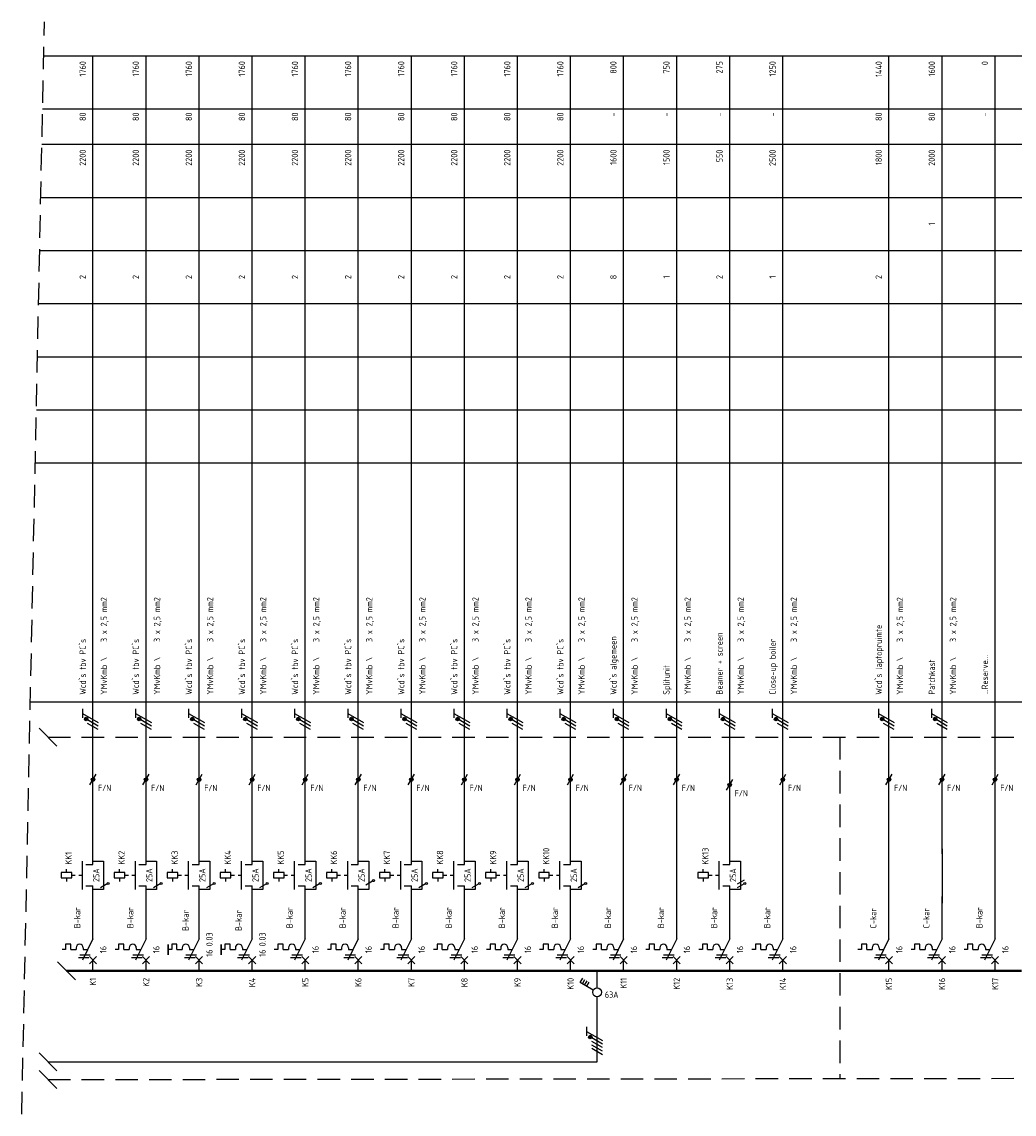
# Model space of a CAD drawing. Extents: x -1224 to 18134, y -20786 to 3554.
# Tile 85 of 88: x 16279 to 16559, y 43 to 352. Entities that reach past the tile are written whole.
import ezdxf
from ezdxf.enums import TextEntityAlignment as Align

# ---------------------------------------------------------------- set-up
doc = ezdxf.new("R2010")
doc.units = 0
doc.linetypes.add('HIDDEN', pattern=[9.525, 6.35, -3.175])
doc.linetypes.add('STABI11', pattern=[2, 1, -1])
doc.layers.get('0').update_dxf_attribs({"linetype": 'CONTINUOUS'})
for name, color, linetype in [('BL$2----', 7, 'CONTINUOUS'), ('E-tekst', 2, 'CONTINUOUS'), ('EL$1----', 3, 'CONTINUOUS'), ('EL$1----_2LK-A07', 3, 'CONTINUOUS'), ('EL$1----_BGLK-A01', 3, 'CONTINUOUS'), ('EL$1----_BGLK-KC', 3, 'CONTINUOUS'), ('kast', 1, 'CONTINUOUS')]:
    doc.layers.add(name, color=color, linetype=linetype)
doc.styles.add('BURO-018', font='ISO.shx', dxfattribs={"height": 1.8})
doc.styles.get("Standard").update_dxf_attribs({"font": 'iso.shx'})

# ---------------------------------------------------------------- blocks, each defined once
blk = doc.blocks.new('L1')
at = {"color": 0, "linetype": 'Continuous'}
for p, q in [((-3, 73.98), (-3, 71.48)), ((-3, 72.73), (1.5, 70.13)), ((1.5, 69.13), (-1.5, 70.87)), ((1.5, 68.13), (-1.5, 69.87))]:
    blk.add_line(p, q, dxfattribs=at)
at = {"color": 0, "linetype": 'Continuous', "const_width": 0.5}
blk.add_lwpolyline([(-1.68, 71.12, 1), (-2.18, 71.12, 1)], format="xyb", close=True, dxfattribs=at)
at = {"color": 0, "linetype": 'Continuous'}
blk.add_circle((-1.93, 71.12), 0.5, dxfattribs=at)
blk = doc.blocks.new('00P')
at = {"color": 0, "linetype": 'Continuous'}
for p, q in [((0, 31), (3, 31)), ((3, 31), (3, 23)), ((3, 23), (0, 23))]:
    blk.add_line(p, q, dxfattribs=at)
blk = doc.blocks.new('HL3')
at = {"color": 0, "linetype": 'Continuous'}
for p, q in [((-3, 6.98), (-3, 4.48)), ((-3, 5.73), (1.5, 3.13)), ((1.5, 2.13), (-1.5, 3.87)), ((1.5, 1.13), (-1.5, 2.87)), ((1.5, 0.13), (-1.5, 1.87)), ((1.5, -0.87), (-1.5, 0.87))]:
    blk.add_line(p, q, dxfattribs=at)
at = {"color": 0, "linetype": 'Continuous', "const_width": 0.5}
blk.add_lwpolyline([(-1.68, 4.12, 1), (-2.18, 4.12, 1)], format="xyb", close=True, dxfattribs=at)
at = {"color": 0, "linetype": 'Continuous'}
blk.add_circle((-1.93, 4.12), 0.5, dxfattribs=at)
blk = doc.blocks.new('B26')
at = {"color": 0, "linetype": 'Continuous'}
for p, q in [((0, 9), (0, 21)), ((-7.75, 7.5), (-7.75, 6)), ((-6.25, 7.5), (-7.75, 7.5)), ((-6.25, 6), (-6.25, 7.5)), ((-4.75, 6.5), (-4.75, 6)), ((0, 9), (-3, 3)), ((-2.75, 6.5), (-2.75, 6)), ((-7.75, 6), (-8.75, 6)), ((-6.25, 6), (-4.75, 6)), ((-4.125, 3.75), (-1.125, 3.75)), ((-3.75, 4.5), (-0.75, 4.5)), ((-2.75, 6), (-1.5, 6)), ((-1, 4), (1, 2)), ((-1, 2), (1, 4)), ((0, 0), (0, 3))]:
    blk.add_line(p, q, dxfattribs=at)
blk.add_arc((-3.75, 6.5), 1, 0, 180, dxfattribs=at)
at = {"color": 1, "style": 'BURO-018'}
blk.add_attdef('E_VRIJ1', (-3.548, 12), '', height=1.8, rotation=90, dxfattribs=at)
at = {"color": 1, "linetype": 'Continuous', "style": 'BURO-018'}
blk.add_attdef('E_IIA', text='', height=1.8, rotation=90, dxfattribs=at).set_placement((2, 6), align=Align.TOP_CENTER)
blk = doc.blocks.new('M2')
at = {"color": 0, "linetype": 'Continuous'}
for p, q in [((-3, 23), (-3, 31)), ((0, 30), (0, 33)), ((-7.5, 27.75), (-7.5, 28.75)), ((-2, 30), (0, 30)), ((-6, 27.75), (-9, 27.75)), ((-9, 27.75), (-9, 26.25)), ((-9, 26.25), (-6, 26.25)), ((-7.5, 26.25), (-7.5, 25.25)), ((-6, 26.25), (-6, 27.75)), ((-6, 27.25), (-6, 27.25)), ((-2, 24), (0, 24)), ((0, 21), (0, 24))]:
    blk.add_line(p, q, dxfattribs=at)
at = {"color": 0, "linetype": 'STABI11'}
blk.add_line((-6, 27), (-3, 27), dxfattribs=at)
at = {"color": 1, "linetype": 'Continuous', "style": 'BURO-018'}
blk.add_attdef('E_VRIJ1', (-6, 30), '', height=1.8, rotation=90, dxfattribs=at)
blk.add_attdef('E_IMS', text='', height=1.8, rotation=90, dxfattribs=at).set_placement((0, 27), align=Align.TOP_CENTER)
blk = doc.blocks.new('b1s')
at = {"color": 0, "linetype": 'Continuous'}
blk.add_line((0, 33), (0, 54), dxfattribs=at)
blk = doc.blocks.new('m1s')
at = {"color": 0, "linetype": 'Continuous'}
blk.add_line((0, 54), (0, 66), dxfattribs=at)
blk = doc.blocks.new('m1')
at = {"color": 0, "linetype": 'Continuous'}
blk.add_line((0, 21), (0, 33), dxfattribs=at)
blk = doc.blocks.new('0302A1_')
at = {"color": 0, "linetype": 'Continuous'}
blk.add_line((-0.87, -1.5), (0.87, 1.5), dxfattribs=at)
at = {"color": 0, "const_width": 0.5}
blk.add_lwpolyline([(-0.25, 0, 1), (0.25, 0, 1)], format="xyb", close=True, dxfattribs=at)
at = {"color": 0, "linetype": 'Continuous'}
blk.add_circle((0, 0), 0.5, dxfattribs=at)
blk = doc.blocks.new('1P')
at = {"color": 0, "linetype": 'Continuous'}
blk.add_line((1.5, 0.87), (-1.5, -0.87), dxfattribs=at)
blk = doc.blocks.new('B26A')
at = {"color": 0, "linetype": 'Continuous'}
for p, q in [((0, 9), (0, 21)), ((-7.75, 7.5), (-7.75, 6)), ((-6.25, 7.5), (-7.75, 7.5)), ((-6.25, 6), (-6.25, 7.5)), ((-4.75, 6.5), (-4.75, 6)), ((0, 9), (-3, 3)), ((-2.75, 6.5), (-2.75, 6)), ((-7.75, 6), (-8.75, 6)), ((-6.25, 6), (-4.75, 6)), ((-4.12, 3.75), (-1.12, 3.75)), ((-3.75, 4.5), (-0.75, 4.5)), ((-2.75, 6), (-1.5, 6)), ((-1, 4), (1, 2)), ((-1, 2), (1, 4)), ((0, 0), (0, 3))]:
    blk.add_line(p, q, dxfattribs=at)
at = {"color": 0, "const_width": 0.5}
blk.add_lwpolyline([(-8.75, 7.5), (-8.75, 4.5)], dxfattribs=at)
at = {"color": 0, "linetype": 'Continuous'}
blk.add_arc((-3.75, 6.5), 1, 0, 180, dxfattribs=at)
at = {"color": 1, "style": 'BURO-018'}
blk.add_attdef('E_VRIJ1', (-2.95, 11.24), '', height=1.8, rotation=90, dxfattribs=at)
at = {"color": 1, "linetype": 'Continuous', "style": 'BURO-018'}
blk.add_attdef('E_IAAN', text='', height=1.8, rotation=90, dxfattribs=at).set_placement((2, 6.9), align=Align.TOP_LEFT)
blk.add_attdef('E_IIA', text='', height=1.8, rotation=90, dxfattribs=at).set_placement((2, 6), align=Align.TOP_RIGHT)

msp = doc.modelspace()

# ---------------------------------------------------------------- linework, layer by layer
at = {"layer": 'BL$2----', "color": 3}
for p, q in [((16524.06, 104.5), (16524.06, 117.67)), ((16539.06, 117.93), (16539.06, 102.6)), ((16554.06, 102.69), (16554.06, 118.86))]:
    msp.add_line(p, q, dxfattribs=at)
at = {"layer": 'EL$1----', "linetype": 'HIDDEN'}
msp.add_line((16278.95, 42.99), (16285.33, 351.6), dxfattribs=at)
at = {"layer": 'EL$1----'}
for p, q in [((16288.88, 146.97), (16283.81, 152.03)), ((16294.09, 80.97), (16289.02, 86.03)), ((16288.88, 55.27), (16283.81, 60.34)), ((16286.34, 57.81), (16441.56, 57.81)), ((16288.88, 50.23), (16283.81, 55.3))]:
    msp.add_line(p, q, dxfattribs=at)
at = {"layer": 'EL$1----', "linetype": 'Continuous'}
for p, q in [((16441.56, 78.75), (16441.56, 83.5)), ((16436.81, 80.16), (16437.51, 81.37)), ((16437.41, 79.81), (16438.11, 81.02)), ((16438.02, 79.46), (16438.72, 80.67)), ((16438.63, 79.11), (16439.33, 80.32)), ((16440.47, 78.04), (16436.81, 80.16)), ((16441.56, 57.81), (16441.56, 76.08))]:
    msp.add_line(p, q, dxfattribs=at)
at = {"layer": 'EL$1----'}
for centre in [(16303.33, 108.16), (16318.33, 108.16), (16333.33, 108.16), (16348.33, 108.16), (16363.33, 108.16), (16378.33, 108.96), (16393.33, 108.16), (16408.33, 108.16), (16423.33, 108.16), (16438.33, 108.16), (16483.33, 108.16)]:
    msp.add_circle(centre, 0.283, dxfattribs=at)
at = {"layer": 'EL$1----', "linetype": 'Continuous'}
msp.add_circle((16441.56, 77.42), 1.25, dxfattribs=at)
at = {"layer": 'EL$1----_2LK-A07', "color": 1}
for p, q in [((16285.13, 342), (16666.39, 342)), ((16284.82, 327), (16666.39, 327)), ((16284.61, 317), (16666.39, 317)), ((16284.3, 302), (16666.39, 302)), ((16283.99, 287), (16666.39, 287)), ((16283.68, 272), (16666.39, 272)), ((16283.37, 257), (16666.39, 257)), ((16283.07, 242), (16666.39, 242)), ((16282.76, 227), (16666.39, 227)), ((16281.36, 159.5), (16666.39, 159.5))]:
    msp.add_line(p, q, dxfattribs=at)
at = {"layer": 'EL$1----_2LK-A07'}
for p, q in [((16299.06, 149.5), (16299.06, 342)), ((16314.06, 149.5), (16314.06, 342)), ((16329.06, 149.5), (16329.06, 342)), ((16344.06, 149.5), (16344.06, 342)), ((16359.06, 149.5), (16359.06, 342)), ((16374.06, 149.5), (16374.06, 342)), ((16389.06, 149.5), (16389.06, 342)), ((16404.06, 149.5), (16404.06, 342)), ((16419.06, 149.5), (16419.06, 342)), ((16434.06, 149.5), (16434.06, 342)), ((16449.06, 149.5), (16449.06, 342)), ((16464.06, 149.5), (16464.06, 342)), ((16479.06, 149.5), (16479.06, 342)), ((16494.06, 149.5), (16494.06, 342)), ((16524.06, 149.5), (16524.06, 342)), ((16539.06, 149.5), (16539.06, 342)), ((16554.06, 149.5), (16554.06, 342))]:
    msp.add_line(p, q, dxfattribs=at)
at = {"layer": 'EL$1----_2LK-A07', "color": 1, "linetype": 'HIDDEN'}
msp.add_line((16286.34, 149.5), (16726.62, 149.5), dxfattribs=at)
at = {"layer": 'EL$1----_2LK-A07'}
for points in [[(16306.56, 83.5, 0.7, 0.7, 0), (16291.56, 83.5, 0.7, 0.7, 0)], [(16321.56, 83.5, 0.7, 0.7, 0), (16306.56, 83.5, 0.7, 0.7, 0)], [(16336.56, 83.5, 0.7, 0.7, 0), (16321.56, 83.5, 0.7, 0.7, 0)], [(16351.56, 83.5, 0.7, 0.7, 0), (16336.56, 83.5, 0.7, 0.7, 0)], [(16366.56, 83.5, 0.7, 0.7, 0), (16351.56, 83.5, 0.7, 0.7, 0)], [(16381.56, 83.5, 0.7, 0.7, 0), (16366.56, 83.5, 0.7, 0.7, 0)], [(16396.56, 83.5, 0.7, 0.7, 0), (16381.56, 83.5, 0.7, 0.7, 0)], [(16411.56, 83.5, 0.7, 0.7, 0), (16396.56, 83.5, 0.7, 0.7, 0)], [(16426.56, 83.5, 0.7, 0.7, 0), (16411.56, 83.5, 0.7, 0.7, 0)], [(16441.56, 83.5, 0.7, 0.7, 0), (16426.56, 83.5, 0.7, 0.7, 0)], [(16456.56, 83.5, 0.7, 0.7, 0), (16441.56, 83.5, 0.7, 0.7, 0)], [(16471.56, 83.5, 0.7, 0.7, 0), (16456.56, 83.5, 0.7, 0.7, 0)], [(16486.56, 83.5, 0.7, 0.7, 0), (16471.56, 83.5, 0.7, 0.7, 0)], [(16501.56, 83.5, 0.7, 0.7, 0), (16486.56, 83.5, 0.7, 0.7, 0)], [(16516.56, 83.5, 0.7, 0.7, 0), (16501.56, 83.5, 0.7, 0.7, 0)], [(16531.56, 83.5, 0.7, 0.7, 0), (16516.56, 83.5, 0.7, 0.7, 0)], [(16546.56, 83.5, 0.7, 0.7, 0), (16531.56, 83.5, 0.7, 0.7, 0)], [(16561.56, 83.5, 0.7, 0.7, 0), (16546.56, 83.5, 0.7, 0.7, 0)]]:
    msp.add_lwpolyline(points, format="xyseb", dxfattribs=at)
at = {"layer": 'EL$1----_BGLK-A01', "color": 1, "linetype": 'HIDDEN'}
msp.add_line((16510.22, 149.5), (16510.22, 53.27), dxfattribs=at)
at = {"layer": 'kast', "color": 1, "linetype": 'HIDDEN'}
msp.add_line((16286.34, 52.77), (16687.56, 53.27), dxfattribs=at)

# ---------------------------------------------------------------- block references
at = {"layer": 'EL$1----'}
for name, p in [('L1', (16299.06, 83.5)), ('L1', (16314.06, 83.5)), ('L1', (16329.06, 83.5)), ('L1', (16344.06, 83.5)), ('L1', (16359.06, 83.5)), ('L1', (16374.06, 83.5)), ('L1', (16389.06, 83.5)), ('L1', (16404.06, 83.5)), ('L1', (16419.06, 83.5)), ('L1', (16434.06, 83.5)), ('L1', (16449.06, 83.5)), ('L1', (16464.06, 83.5)), ('L1', (16479.06, 83.5)), ('L1', (16494.06, 83.5)), ('L1', (16524.06, 83.5)), ('L1', (16539.06, 83.5)), ('0302A1_', (16299.06, 137.5)), ('0302A1_', (16299.06, 137.5)), ('0302A1_', (16299.06, 137.5)), ('0302A1_', (16314.06, 137.5)), ('0302A1_', (16314.06, 137.5)), ('0302A1_', (16314.06, 137.5)), ('0302A1_', (16329.06, 137.5)), ('0302A1_', (16329.06, 137.5)), ('0302A1_', (16329.06, 137.5)), ('0302A1_', (16344.06, 137.5)), ('0302A1_', (16344.06, 137.5)), ('0302A1_', (16344.06, 137.5)), ('0302A1_', (16359.06, 137.5)), ('0302A1_', (16359.06, 137.5)), ('0302A1_', (16359.06, 137.5)), ('0302A1_', (16374.06, 137.5)), ('0302A1_', (16374.06, 137.5)), ('0302A1_', (16374.06, 137.5)), ('0302A1_', (16389.06, 137.5)), ('0302A1_', (16389.06, 137.5)), ('0302A1_', (16389.06, 137.5)), ('0302A1_', (16404.06, 137.5)), ('0302A1_', (16404.06, 137.5)), ('0302A1_', (16404.06, 137.5)), ('0302A1_', (16419.06, 137.5)), ('0302A1_', (16419.06, 137.5)), ('0302A1_', (16419.06, 137.5)), ('0302A1_', (16434.06, 137.5)), ('0302A1_', (16434.06, 137.5)), ('0302A1_', (16434.06, 137.5)), ('0302A1_', (16449.06, 137.5)), ('0302A1_', (16449.06, 137.5)), ('0302A1_', (16449.06, 137.5)), ('0302A1_', (16464.06, 137.5)), ('0302A1_', (16464.06, 137.5)), ('0302A1_', (16464.06, 137.5)), ('0302A1_', (16494.06, 137.5)), ('0302A1_', (16494.06, 137.5)), ('0302A1_', (16494.06, 137.5)), ('0302A1_', (16524.06, 137.5)), ('0302A1_', (16524.06, 137.5)), ('0302A1_', (16524.06, 137.5)), ('0302A1_', (16539.06, 137.5)), ('0302A1_', (16539.06, 137.5)), ('0302A1_', (16539.06, 137.5)), ('0302A1_', (16554.06, 137.5)), ('0302A1_', (16554.06, 137.5)), ('0302A1_', (16554.06, 137.5)), ('0302A1_', (16479.02, 136)), ('0302A1_', (16479.02, 136)), ('0302A1_', (16479.02, 136)), ('00P', (16299.06, 83.5)), ('00P', (16314.06, 83.5)), ('00P', (16329.06, 83.5)), ('00P', (16344.06, 83.5)), ('00P', (16359.06, 83.5)), ('00P', (16374.06, 83.5)), ('00P', (16389.06, 83.5)), ('00P', (16404.06, 83.5)), ('00P', (16419.06, 83.5)), ('00P', (16434.06, 83.5)), ('00P', (16479.06, 83.5)), ('HL3', (16441.56, 60.65))]:
    msp.add_blockref(name, p, dxfattribs=at)
at = {"layer": 'EL$1----', "xscale": 0.6399999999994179, "yscale": 0.6399999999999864, "zscale": 0.6400000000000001}
for p in [(16302.14, 107.47), (16317.14, 107.47), (16332.14, 107.47), (16347.14, 107.47), (16362.14, 107.47), (16377.14, 108.27), (16392.14, 107.47), (16407.14, 107.47), (16422.14, 107.47), (16437.14, 107.47), (16482.14, 108.51), (16482.14, 107.47)]:
    msp.add_blockref('1P', p, dxfattribs=at)
at = {"layer": 'EL$1----_2LK-A07'}
for name, p in [('m1s', (16299.06, 83.5)), ('m1s', (16314.06, 83.5)), ('m1s', (16329.06, 83.5)), ('m1s', (16344.06, 83.5)), ('m1s', (16359.06, 83.5)), ('m1s', (16374.06, 83.5)), ('m1s', (16389.06, 83.5)), ('m1s', (16404.06, 83.5)), ('m1s', (16419.06, 83.5)), ('m1s', (16434.06, 83.5)), ('m1s', (16449.06, 83.5)), ('m1s', (16464.06, 83.5)), ('m1s', (16479.06, 83.5)), ('m1s', (16494.06, 83.5)), ('m1s', (16524.06, 83.5)), ('m1s', (16539.06, 83.5)), ('m1s', (16554.06, 83.5)), ('b1s', (16299.06, 83.5)), ('b1s', (16314.06, 83.5)), ('b1s', (16329.06, 83.5)), ('b1s', (16344.06, 83.5)), ('b1s', (16359.06, 83.5)), ('b1s', (16374.06, 83.5)), ('b1s', (16389.06, 83.5)), ('b1s', (16404.06, 83.5)), ('b1s', (16419.06, 83.5)), ('b1s', (16434.06, 83.5)), ('b1s', (16449.06, 83.5)), ('b1s', (16464.06, 83.5)), ('b1s', (16479.06, 83.5)), ('b1s', (16494.06, 83.5)), ('b1s', (16524.06, 83.5)), ('b1s', (16539.06, 83.5)), ('b1s', (16554.06, 83.5)), ('m1', (16449.06, 83.5)), ('m1', (16464.06, 83.5)), ('m1', (16494.06, 83.5))]:
    msp.add_blockref(name, p, dxfattribs=at)
for name, p, values in [('M2', (16299.06, 83.5), {'E_IMS': '25A', 'E_VRIJ1': 'KK1'}), ('M2', (16314.06, 83.5), {'E_IMS': '25A', 'E_VRIJ1': 'KK2'}), ('M2', (16329.06, 83.5), {'E_IMS': '25A', 'E_VRIJ1': 'KK3'}), ('M2', (16344.06, 83.5), {'E_IMS': '25A', 'E_VRIJ1': 'KK4'}), ('M2', (16359.06, 83.5), {'E_IMS': '25A', 'E_VRIJ1': 'KK5'}), ('M2', (16374.06, 83.5), {'E_IMS': '25A', 'E_VRIJ1': 'KK6'}), ('M2', (16389.06, 83.5), {'E_IMS': '25A', 'E_VRIJ1': 'KK7'}), ('M2', (16404.06, 83.5), {'E_IMS': '25A', 'E_VRIJ1': 'KK8'}), ('M2', (16419.06, 83.5), {'E_IMS': '25A', 'E_VRIJ1': 'KK9'}), ('M2', (16434.06, 83.5), {'E_IMS': '25A', 'E_VRIJ1': 'KK10'}), ('M2', (16479.06, 83.5), {'E_IMS': '25A', 'E_VRIJ1': 'KK13'}), ('B26', (16299.06, 83.5), {'E_IIA': '16', 'E_VRIJ1': 'B-kar'}), ('B26', (16314.06, 83.5), {'E_IIA': '16', 'E_VRIJ1': 'B-kar'}), ('B26', (16359.06, 83.5), {'E_IIA': '16', 'E_VRIJ1': 'B-kar'}), ('B26', (16374.06, 83.5), {'E_IIA': '16', 'E_VRIJ1': 'B-kar'}), ('B26', (16389.06, 83.5), {'E_IIA': '16', 'E_VRIJ1': 'B-kar'}), ('B26', (16404.06, 83.5), {'E_IIA': '16', 'E_VRIJ1': 'B-kar'}), ('B26', (16419.06, 83.5), {'E_IIA': '16', 'E_VRIJ1': 'B-kar'}), ('B26', (16434.06, 83.5), {'E_IIA': '16', 'E_VRIJ1': 'B-kar'}), ('B26', (16449.06, 83.5), {'E_IIA': '16', 'E_VRIJ1': 'B-kar'}), ('B26', (16464.06, 83.5), {'E_IIA': '16', 'E_VRIJ1': 'B-kar'}), ('B26', (16479.06, 83.5), {'E_IIA': '16', 'E_VRIJ1': 'B-kar'}), ('B26', (16494.06, 83.5), {'E_IIA': '16', 'E_VRIJ1': 'B-kar'}), ('B26', (16524.06, 83.5), {'E_IIA': '16', 'E_VRIJ1': 'C-kar'}), ('B26', (16539.06, 83.5), {'E_IIA': '16', 'E_VRIJ1': 'C-kar'}), ('B26', (16554.06, 83.5), {'E_IIA': '16', 'E_VRIJ1': 'B-kar'})]:
    msp.add_blockref(name, p, dxfattribs=at).add_auto_attribs(values)
at = {"layer": 'EL$1----_BGLK-KC'}
for p in [(16329.06, 83.5), (16344.06, 83.5)]:
    msp.add_blockref('B26A', p, dxfattribs=at).add_auto_attribs({'E_IIA': '16', 'E_IAAN': '0.03', 'E_VRIJ1': 'B-kar'})

# ---------------------------------------------------------------- texts
at = {"layer": 'E-tekst', "color": 1, "width": 0.8}
for p in [(16300.52, 134.24), (16315.52, 134.24), (16330.52, 134.24), (16345.52, 134.24), (16360.52, 134.24), (16375.52, 134.24), (16390.52, 134.24), (16405.52, 134.24), (16420.52, 134.24), (16435.52, 134.24), (16450.52, 134.24), (16465.52, 134.24), (16495.52, 134.24), (16525.52, 134.24), (16540.52, 134.24), (16555.52, 134.24), (16480.48, 132.74)]:
    msp.add_text('F/N', height=1.8, dxfattribs=at).set_placement(p)
at = {"layer": 'EL$1----', "color": 1, "style": 'BURO-018'}
msp.add_text('63A', height=1.8, dxfattribs=at).set_placement((16445.69, 77.64), align=Align.TOP_CENTER)
at = {"layer": 'EL$1----_2LK-A07', "color": 1, "style": 'BURO-018'}
for s, p in [('1760', (16297.06, 340.5)), ('1760', (16312.06, 340.5)), ('1760', (16327.06, 340.5)), ('1760', (16342.06, 340.5)), ('1760', (16357.06, 340.5)), ('1760', (16372.06, 340.5)), ('1760', (16387.06, 340.5)), ('1760', (16402.06, 340.5)), ('1760', (16417.06, 340.5)), ('1760', (16432.06, 340.5)), ('800', (16447.06, 340.5)), ('750', (16462.06, 340.5)), ('275', (16477.06, 340.5)), ('1250', (16492.06, 340.5)), ('1440', (16522.06, 340.5)), ('1600', (16537.06, 340.5)), ('0', (16552.06, 340.5)), ('80', (16297.06, 326)), ('80', (16312.06, 326)), ('80', (16327.06, 326)), ('80', (16342.06, 326)), ('80', (16357.06, 326)), ('80', (16372.06, 326)), ('80', (16387.06, 326)), ('80', (16402.06, 326)), ('80', (16417.06, 326)), ('80', (16432.06, 326)), ('-', (16447.06, 326)), ('-', (16462.06, 326)), ('-', (16477.06, 326)), ('-', (16492.06, 326)), ('80', (16522.06, 326)), ('80', (16537.06, 326)), ('-', (16552.06, 326)), ('2200', (16297.06, 315.5)), ('2200', (16312.06, 315.5)), ('2200', (16327.06, 315.5)), ('2200', (16342.06, 315.5)), ('2200', (16357.06, 315.5)), ('2200', (16372.06, 315.5)), ('2200', (16387.06, 315.5)), ('2200', (16402.06, 315.5)), ('2200', (16417.06, 315.5)), ('2200', (16432.06, 315.5)), ('1600', (16447.06, 315.5)), ('1500', (16462.06, 315.5)), ('550', (16477.06, 315.5)), ('2500', (16492.06, 315.5)), ('1800', (16522.06, 315.5)), ('2000', (16537.06, 315.5))]:
    msp.add_text(s, height=1.8, rotation=90, dxfattribs=at).set_placement(p, align=Align.RIGHT)
for s, p in [('1', (16537.06, 294.5)), ('2', (16297.06, 279.5)), ('2', (16312.06, 279.5)), ('2', (16327.06, 279.5)), ('2', (16342.06, 279.5)), ('2', (16357.06, 279.5)), ('2', (16372.06, 279.5)), ('2', (16387.06, 279.5)), ('2', (16402.06, 279.5)), ('2', (16417.06, 279.5)), ('2', (16432.06, 279.5)), ('8', (16447.06, 279.5)), ('1', (16462.06, 279.5)), ('2', (16477.06, 279.5)), ('1', (16492.06, 279.5)), ('2', (16522.06, 279.5))]:
    msp.add_text(s, height=1.8, rotation=90, dxfattribs=at).set_placement(p, align=Align.CENTER)
for s, p in [('YMvKmb \\    3 x 2,5 mm2', (16303.06, 161.5)), ('YMvKmb \\    3 x 2,5 mm2', (16318.06, 161.5)), ('YMvKmb \\    3 x 2,5 mm2', (16333.06, 161.5)), ('YMvKmb \\    3 x 2,5 mm2', (16348.06, 161.5)), ('YMvKmb \\    3 x 2,5 mm2', (16363.06, 161.5)), ('YMvKmb \\    3 x 2,5 mm2', (16378.06, 161.5)), ('YMvKmb \\    3 x 2,5 mm2', (16393.06, 161.5)), ('YMvKmb \\    3 x 2,5 mm2', (16408.06, 161.5)), ('YMvKmb \\    3 x 2,5 mm2', (16423.06, 161.5)), ('YMvKmb \\    3 x 2,5 mm2', (16438.06, 161.5)), ('YMvKmb \\    3 x 2,5 mm2', (16453.06, 161.5)), ('YMvKmb \\    3 x 2,5 mm2', (16468.06, 161.5)), ('YMvKmb \\    3 x 2,5 mm2', (16483.06, 161.5)), ('YMvKmb \\    3 x 2,5 mm2', (16498.06, 161.5)), ('YMvKmb \\    3 x 2,5 mm2', (16528.06, 161.5)), ('YMvKmb \\    3 x 2,5 mm2', (16543.06, 161.5)), ('Wcd`s laptopruimte', (16522.06, 161.5)), ('Wcd`s tbv PC`s', (16297.06, 161.5)), ('Wcd`s tbv PC`s', (16312.06, 161.5)), ('Wcd`s tbv PC`s', (16327.06, 161.5)), ('Wcd`s tbv PC`s', (16342.06, 161.5)), ('Wcd`s tbv PC`s', (16357.06, 161.5)), ('Wcd`s tbv PC`s', (16372.06, 161.5)), ('Wcd`s tbv PC`s', (16387.06, 161.5)), ('Wcd`s tbv PC`s', (16402.06, 161.5)), ('Wcd`s tbv PC`s', (16417.06, 161.5)), ('Wcd`s tbv PC`s', (16432.06, 161.5)), ('Wcd`s algemeen', (16447.06, 161.5)), ('Beamer + screen  ', (16477.06, 161.5)), ('Close-up boiler', (16492.06, 161.5)), ('Patchkast', (16537.06, 161.5)), ('...Reserve...', (16552.06, 161.5)), ('Splitunit', (16462.06, 161.5))]:
    msp.add_text(s, height=1.8, rotation=90, dxfattribs=at).set_placement(p)
for s, p in [('K1', (16299.06, 81.5)), ('K2', (16314.06, 81.5)), ('K3', (16329.06, 81.5)), ('K4', (16344.06, 81.5)), ('K5', (16359.06, 81.5)), ('K6', (16374.06, 81.5)), ('K7', (16389.06, 81.5)), ('K8', (16404.06, 81.5)), ('K9', (16419.06, 81.5)), ('K10', (16434.06, 81.5)), ('K11', (16449.06, 81.5)), ('K12', (16464.06, 81.5)), ('K13', (16479.06, 81.5)), ('K14', (16494.06, 81.5)), ('K15', (16524.06, 81.5)), ('K16', (16539.06, 81.5)), ('K17', (16554.06, 81.5))]:
    msp.add_text(s, height=1.8, rotation=90, dxfattribs=at).set_placement(p, align=Align.MIDDLE_RIGHT)

doc.saveas('drawing.dxf')
